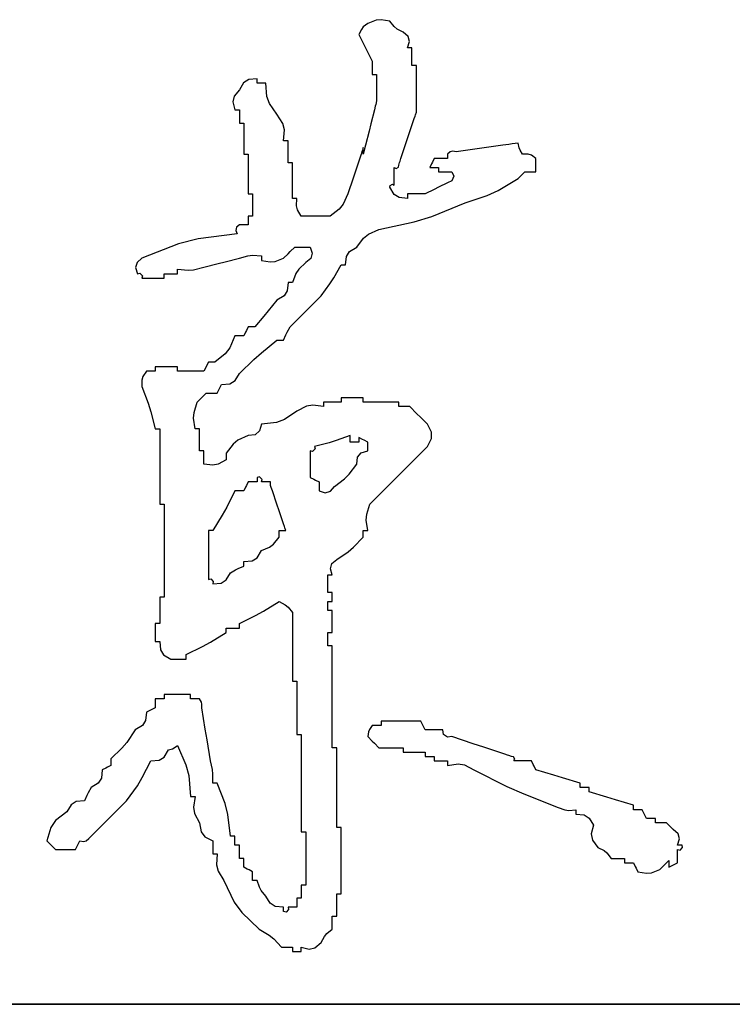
# Model space of a CAD drawing. Extents: x 1109697 to 1467097, y -139975 to 53891.
# Tile 234 of 256: x 1359516 to 1359925, y -128273 to -127709. Entities that reach past the tile are written whole.
import ezdxf

# ---------------------------------------------------------------- set-up
doc = ezdxf.new("R2010")
doc.units = 0
doc.header["$LTSCALE"] = 1000
doc.header["$MEASUREMENT"] = 0
doc.layers.add('PUB_TEXT', color=7, linetype='Continuous')
doc.layers.add('图框', color=4, linetype='Continuous', lineweight=35)

# ---------------------------------------------------------------- blocks, each defined once
blk = doc.blocks.new('dianziqianminggry')
for p, q in [((0.106262, 0.08241), (0.105865, 0.082257)), ((0.106504, 0.082435), (0.106262, 0.08241)), ((0.106924, 0.082363), (0.106504, 0.082435)), ((0.107128, 0.082103), (0.106924, 0.082363)), ((0.10556, 0.081972), (0.105441, 0.081728)), ((0.105653, 0.082088), (0.10556, 0.081972)), ((0.105865, 0.082257), (0.105653, 0.082088)), ((0.107266, 0.081988), (0.107128, 0.082103)), ((0.107559, 0.081834), (0.107266, 0.081988)), ((0.105441, 0.081728), (0.105696, 0.08122)), ((0.107794, 0.081634), (0.107559, 0.081834)), ((0.107865, 0.081386), (0.107794, 0.081634)), ((0.105696, 0.08122), (0.105823, 0.080965)), ((0.105823, 0.080965), (0.106077, 0.080457)), ((0.10777, 0.081093), (0.107865, 0.081386)), ((0.107855, 0.081093), (0.10777, 0.081093)), ((0.107898, 0.081093), (0.107855, 0.081093)), ((0.107982, 0.081093), (0.107898, 0.081093)), ((0.107982, 0.080754), (0.107982, 0.081093)), ((0.107982, 0.080584), (0.107982, 0.080754)), ((0.107982, 0.080246), (0.107982, 0.080584)), ((0.106077, 0.080457), (0.106077, 0.080203)), ((0.106077, 0.080203), (0.106077, 0.080076)), ((0.106077, 0.080076), (0.106077, 0.079822)), ((0.108067, 0.080246), (0.107982, 0.080246)), ((0.108109, 0.080246), (0.108067, 0.080246)), ((0.108194, 0.080246), (0.108109, 0.080246)), ((0.108194, 0.079356), (0.108194, 0.080246)), ((0.100174, 0.079574), (0.099931, 0.079423)), ((0.100572, 0.07961), (0.100174, 0.079574)), ((0.100572, 0.079526), (0.100572, 0.07961)), ((0.106077, 0.079822), (0.106161, 0.079822)), ((0.106161, 0.079822), (0.106204, 0.079822)), ((0.106204, 0.079822), (0.106288, 0.079822)), ((0.106288, 0.079822), (0.106288, 0.079314)), ((0.099725, 0.079081), (0.099478, 0.078778)), ((0.099931, 0.079423), (0.099725, 0.079081)), ((0.100572, 0.079483), (0.100572, 0.079526)), ((0.100572, 0.079399), (0.100572, 0.079483)), ((0.100741, 0.079399), (0.100572, 0.079399)), ((0.100826, 0.079399), (0.100741, 0.079399)), ((0.100995, 0.079399), (0.100826, 0.079399)), ((0.101041, 0.078771), (0.100995, 0.079399)), ((0.106288, 0.079314), (0.106288, 0.07906)), ((0.108194, 0.078912), (0.108194, 0.079356)), ((0.099478, 0.078778), (0.099418, 0.078507)), ((0.101162, 0.078431), (0.101041, 0.078771)), ((0.106288, 0.07906), (0.106288, 0.078552)), ((0.108194, 0.078022), (0.108194, 0.078912)), ((0.099418, 0.078507), (0.099513, 0.078128)), ((0.099513, 0.078128), (0.099598, 0.078128)), ((0.099598, 0.078128), (0.09964, 0.078128)), ((0.09964, 0.078128), (0.099725, 0.078128)), ((0.099725, 0.078128), (0.099725, 0.077874)), ((0.101524, 0.077917), (0.101162, 0.078431)), ((0.106183, 0.078128), (0.106013, 0.077451)), ((0.106225, 0.078298), (0.106183, 0.078128)), ((0.106246, 0.078382), (0.106225, 0.078298)), ((0.106288, 0.078552), (0.106246, 0.078382)), ((0.099725, 0.077874), (0.099725, 0.077747)), ((0.099725, 0.077747), (0.099725, 0.077493)), ((0.101804, 0.077474), (0.101524, 0.077917)), ((0.107834, 0.076943), (0.108088, 0.077705)), ((0.108088, 0.077705), (0.10813, 0.077832)), ((0.10813, 0.077832), (0.108152, 0.077895)), ((0.108152, 0.077895), (0.108194, 0.078022)), ((0.099725, 0.077493), (0.099809, 0.077493)), ((0.099809, 0.077493), (0.099852, 0.077493)), ((0.099852, 0.077493), (0.099936, 0.077493)), ((0.099936, 0.077493), (0.099936, 0.0769)), ((0.10188, 0.077169), (0.101804, 0.077474)), ((0.106013, 0.077451), (0.105928, 0.077112)), ((0.099936, 0.0769), (0.099936, 0.076604)), ((0.101842, 0.076646), (0.10188, 0.077169)), ((0.105928, 0.077112), (0.105759, 0.076434)), ((0.107707, 0.076562), (0.107834, 0.076943)), ((0.099936, 0.076604), (0.099936, 0.076011)), ((0.101927, 0.076646), (0.101842, 0.076646)), ((0.101969, 0.076646), (0.101927, 0.076646)), ((0.102054, 0.076646), (0.101969, 0.076646)), ((0.102054, 0.076223), (0.102054, 0.076646)), ((0.105653, 0.076329), (0.105611, 0.076202)), ((0.105653, 0.076202), (0.105653, 0.076329)), ((0.105717, 0.076265), (0.105696, 0.07618)), ((0.105759, 0.076434), (0.105717, 0.076265)), ((0.107453, 0.075799), (0.107707, 0.076562)), ((0.110989, 0.076244), (0.1101, 0.076117)), ((0.111433, 0.076307), (0.110989, 0.076244)), ((0.112323, 0.076434), (0.111433, 0.076307)), ((0.112619, 0.076477), (0.112323, 0.076434)), ((0.112767, 0.076498), (0.112619, 0.076477)), ((0.113064, 0.07654), (0.112767, 0.076498)), ((0.113103, 0.076316), (0.113064, 0.07654)), ((0.113149, 0.076201), (0.113103, 0.076316)), ((0.099936, 0.076011), (0.100021, 0.076011)), ((0.100021, 0.076011), (0.100064, 0.076011)), ((0.100064, 0.076011), (0.100148, 0.076011)), ((0.100148, 0.076011), (0.100148, 0.075249)), ((0.102054, 0.076011), (0.102054, 0.076223)), ((0.102054, 0.075588), (0.102054, 0.076011)), ((0.105547, 0.076011), (0.105293, 0.075249)), ((0.10559, 0.076138), (0.105547, 0.076011)), ((0.105611, 0.076202), (0.10559, 0.076138)), ((0.105653, 0.076138), (0.105653, 0.076202)), ((0.105696, 0.07618), (0.105653, 0.076011)), ((0.105653, 0.076011), (0.105653, 0.076138)), ((0.107411, 0.075672), (0.107453, 0.075799)), ((0.109041, 0.075799), (0.108956, 0.07563)), ((0.109295, 0.075799), (0.109041, 0.075799)), ((0.109422, 0.075799), (0.109295, 0.075799)), ((0.109676, 0.075799), (0.109422, 0.075799)), ((0.109807, 0.076126), (0.109676, 0.076011)), ((0.109676, 0.076011), (0.109676, 0.075926)), ((0.109676, 0.075926), (0.109676, 0.075884)), ((0.109676, 0.075884), (0.109676, 0.075799)), ((0.10993, 0.076157), (0.109807, 0.076126)), ((0.1101, 0.076117), (0.10993, 0.076157)), ((0.113275, 0.076011), (0.113149, 0.076201)), ((0.113543, 0.076003), (0.113275, 0.076011)), ((0.113691, 0.075953), (0.113543, 0.076003)), ((0.113911, 0.075799), (0.113691, 0.075953)), ((0.113911, 0.075545), (0.113911, 0.075799)), ((0.102138, 0.075588), (0.102054, 0.075588)), ((0.102181, 0.075588), (0.102138, 0.075588)), ((0.102266, 0.075588), (0.102181, 0.075588)), ((0.102266, 0.07491), (0.102266, 0.075588)), ((0.107135, 0.075037), (0.107135, 0.075376)), ((0.107135, 0.075376), (0.107217, 0.075327)), ((0.107217, 0.075327), (0.107337, 0.075388)), ((0.107337, 0.075388), (0.107347, 0.075482)), ((0.107347, 0.075482), (0.107389, 0.075609)), ((0.107389, 0.075609), (0.107411, 0.075672)), ((0.108914, 0.075545), (0.108829, 0.075376)), ((0.108829, 0.075376), (0.108999, 0.075376)), ((0.108956, 0.07563), (0.108914, 0.075545)), ((0.108999, 0.075376), (0.109083, 0.075376)), ((0.109083, 0.075376), (0.109253, 0.075376)), ((0.109253, 0.075376), (0.109253, 0.075291)), ((0.113911, 0.075418), (0.113911, 0.075545)), ((0.113911, 0.075164), (0.113911, 0.075418)), ((0.100148, 0.075249), (0.100148, 0.074868)), ((0.100148, 0.074868), (0.100148, 0.074105)), ((0.102266, 0.074571), (0.102266, 0.07491)), ((0.105166, 0.074868), (0.104912, 0.074105)), ((0.105293, 0.075249), (0.105166, 0.074868)), ((0.107135, 0.074868), (0.107135, 0.075037)), ((0.107135, 0.074529), (0.107135, 0.074868)), ((0.109253, 0.075291), (0.109253, 0.075249)), ((0.109253, 0.075249), (0.109253, 0.075164)), ((0.109253, 0.075164), (0.109507, 0.075164)), ((0.109507, 0.075164), (0.109634, 0.075164)), ((0.109634, 0.075164), (0.109888, 0.075164)), ((0.109976, 0.074954), (0.109885, 0.074727)), ((0.109888, 0.075164), (0.109976, 0.074954)), ((0.112102, 0.074277), (0.113064, 0.074846)), ((0.113064, 0.074846), (0.113191, 0.074974)), ((0.113191, 0.074974), (0.113254, 0.075037)), ((0.113254, 0.075037), (0.113381, 0.075164)), ((0.113381, 0.075164), (0.113593, 0.075164)), ((0.113593, 0.075164), (0.113699, 0.075164)), ((0.113699, 0.075164), (0.113911, 0.075164)), ((0.102266, 0.073894), (0.102266, 0.074571)), ((0.106924, 0.074423), (0.106934, 0.074517)), ((0.10713, 0.074081), (0.106924, 0.074423)), ((0.106934, 0.074517), (0.107054, 0.074577)), ((0.107054, 0.074577), (0.107135, 0.074529)), ((0.109253, 0.074423), (0.109041, 0.074317)), ((0.109676, 0.074635), (0.109253, 0.074423)), ((0.109885, 0.074727), (0.109676, 0.074635)), ((0.100148, 0.074105), (0.100233, 0.074105)), ((0.100233, 0.074105), (0.100275, 0.074105)), ((0.100275, 0.074105), (0.10036, 0.074105)), ((0.10036, 0.074105), (0.10036, 0.073682)), ((0.10235, 0.073894), (0.102266, 0.073894)), ((0.102393, 0.073894), (0.10235, 0.073894)), ((0.102477, 0.073894), (0.102393, 0.073894)), ((0.102452, 0.073545), (0.102477, 0.073894)), ((0.104912, 0.074105), (0.104691, 0.07361)), ((0.107373, 0.07393), (0.10713, 0.074081)), ((0.10777, 0.073894), (0.107373, 0.07393)), ((0.108109, 0.074105), (0.10777, 0.074105)), ((0.10777, 0.074105), (0.10777, 0.074021)), ((0.10777, 0.074021), (0.10777, 0.073978)), ((0.10777, 0.073978), (0.10777, 0.073894)), ((0.108279, 0.074105), (0.108109, 0.074105)), ((0.108617, 0.074105), (0.108279, 0.074105)), ((0.109041, 0.074317), (0.108617, 0.074105)), ((0.110523, 0.073682), (0.111582, 0.074039)), ((0.111582, 0.074039), (0.112102, 0.074277)), ((0.10036, 0.073682), (0.10036, 0.07347)), ((0.10036, 0.07347), (0.10036, 0.073047)), ((0.102503, 0.073342), (0.102452, 0.073545)), ((0.104691, 0.07361), (0.1045, 0.073371)), ((0.108924, 0.073026), (0.110523, 0.073682)), ((0.100233, 0.073047), (0.100148, 0.073047)), ((0.100148, 0.073047), (0.100148, 0.072877)), ((0.100275, 0.073047), (0.100233, 0.073047)), ((0.10036, 0.073047), (0.100275, 0.073047)), ((0.102689, 0.073047), (0.102503, 0.073342)), ((0.103239, 0.073047), (0.102689, 0.073047)), ((0.103515, 0.073047), (0.103239, 0.073047)), ((0.104065, 0.073047), (0.103515, 0.073047)), ((0.1045, 0.073371), (0.104065, 0.073047)), ((0.108085, 0.072768), (0.108924, 0.073026)), ((0.09959, 0.072512), (0.099552, 0.072361)), ((0.099725, 0.072623), (0.09959, 0.072512)), ((0.099894, 0.072623), (0.099725, 0.072623)), ((0.099979, 0.072623), (0.099894, 0.072623)), ((0.100148, 0.072623), (0.099979, 0.072623)), ((0.100148, 0.072877), (0.100148, 0.072793)), ((0.100148, 0.072793), (0.100148, 0.072623)), ((0.106394, 0.072412), (0.108085, 0.072768)), ((0.099619, 0.0722), (0.097755, 0.07196)), ((0.099552, 0.072361), (0.099619, 0.0722)), ((0.10566, 0.071999), (0.105899, 0.072191)), ((0.105899, 0.072191), (0.106394, 0.072412)), ((0.096817, 0.07172), (0.095067, 0.071035)), ((0.097755, 0.07196), (0.096817, 0.07172)), ((0.10216, 0.071353), (0.102371, 0.071565)), ((0.102371, 0.071565), (0.102668, 0.071565)), ((0.102668, 0.071565), (0.102816, 0.071565)), ((0.102816, 0.071565), (0.103112, 0.071565)), ((0.103112, 0.071565), (0.103207, 0.071271)), ((0.104994, 0.071358), (0.105336, 0.071565)), ((0.105336, 0.071565), (0.10566, 0.071999)), ((0.099725, 0.071035), (0.100134, 0.071153)), ((0.100134, 0.071153), (0.100359, 0.071175)), ((0.100359, 0.071175), (0.100783, 0.071141)), ((0.100783, 0.071141), (0.100783, 0.071057)), ((0.101842, 0.071035), (0.102054, 0.071247)), ((0.102054, 0.071247), (0.10216, 0.071353)), ((0.103207, 0.071271), (0.103136, 0.071023)), ((0.104806, 0.070718), (0.104842, 0.071116)), ((0.104842, 0.071116), (0.104994, 0.071358)), ((0.094832, 0.070836), (0.094761, 0.070588)), ((0.095067, 0.071035), (0.094832, 0.070836)), ((0.097537, 0.070487), (0.098031, 0.070612)), ((0.098031, 0.070612), (0.098708, 0.070781)), ((0.098708, 0.070781), (0.099047, 0.070866)), ((0.099047, 0.070866), (0.099725, 0.071035)), ((0.100783, 0.071057), (0.100783, 0.071014)), ((0.100783, 0.071014), (0.100783, 0.070929)), ((0.100783, 0.070929), (0.101203, 0.070858)), ((0.101203, 0.070858), (0.101445, 0.070882)), ((0.101445, 0.070882), (0.101842, 0.071035)), ((0.102901, 0.070824), (0.102563, 0.070515)), ((0.103136, 0.071023), (0.102901, 0.070824)), ((0.104249, 0.070104), (0.104595, 0.070718)), ((0.104595, 0.070718), (0.104679, 0.070718)), ((0.104679, 0.070718), (0.104722, 0.070718)), ((0.104722, 0.070718), (0.104806, 0.070718)), ((0.094761, 0.070588), (0.094855, 0.070294)), ((0.094855, 0.070294), (0.094972, 0.07032)), ((0.094972, 0.07032), (0.095092, 0.0702)), ((0.095092, 0.0702), (0.095067, 0.070083)), ((0.096125, 0.07021), (0.096125, 0.070294)), ((0.096125, 0.070294), (0.096379, 0.070294)), ((0.096125, 0.070167), (0.096125, 0.07021)), ((0.096125, 0.070083), (0.096125, 0.070167)), ((0.096379, 0.070294), (0.096506, 0.070294)), ((0.096506, 0.070294), (0.096761, 0.070294)), ((0.096761, 0.070421), (0.096761, 0.070506)), ((0.096761, 0.070506), (0.097269, 0.070464)), ((0.096761, 0.070379), (0.096761, 0.070421)), ((0.096761, 0.070294), (0.096761, 0.070379)), ((0.097269, 0.070464), (0.097537, 0.070487)), ((0.102421, 0.070302), (0.102266, 0.069871)), ((0.102563, 0.070515), (0.102421, 0.070302)), ((0.095067, 0.070083), (0.09549, 0.070083)), ((0.09549, 0.070083), (0.095702, 0.070083)), ((0.095702, 0.070083), (0.096125, 0.070083)), ((0.102054, 0.069871), (0.102018, 0.069473)), ((0.102138, 0.069871), (0.102054, 0.069871)), ((0.102181, 0.069871), (0.102138, 0.069871)), ((0.102266, 0.069871), (0.102181, 0.069871)), ((0.103642, 0.069236), (0.104057, 0.069805)), ((0.104057, 0.069805), (0.104249, 0.070104)), ((0.101866, 0.069231), (0.101524, 0.069024)), ((0.102018, 0.069473), (0.101866, 0.069231)), ((0.103049, 0.068643), (0.103642, 0.069236)), ((0.101524, 0.069024), (0.101101, 0.068516)), ((0.100889, 0.068262), (0.100466, 0.067754)), ((0.101101, 0.068516), (0.100889, 0.068262)), ((0.10216, 0.067754), (0.102752, 0.068346)), ((0.102752, 0.068346), (0.103049, 0.068643)), ((0.099513, 0.06733), (0.099265, 0.066745)), ((0.099682, 0.06733), (0.099513, 0.06733)), ((0.099767, 0.06733), (0.099682, 0.06733)), ((0.099936, 0.06733), (0.099767, 0.06733)), ((0.100021, 0.067499), (0.099936, 0.06733)), ((0.100064, 0.067584), (0.100021, 0.067499)), ((0.100148, 0.067754), (0.100064, 0.067584)), ((0.100275, 0.067754), (0.100148, 0.067754)), ((0.100339, 0.067754), (0.100275, 0.067754)), ((0.100466, 0.067754), (0.100339, 0.067754)), ((0.101842, 0.067118), (0.101954, 0.067379)), ((0.101954, 0.067379), (0.102018, 0.067507)), ((0.102018, 0.067507), (0.10216, 0.067754)), ((0.100785, 0.066506), (0.101524, 0.067118)), ((0.101524, 0.067118), (0.101651, 0.067118)), ((0.101651, 0.067118), (0.101715, 0.067118)), ((0.101715, 0.067118), (0.101842, 0.067118)), ((0.099052, 0.066462), (0.09856, 0.06606)), ((0.099265, 0.066745), (0.099052, 0.066462)), ((0.100424, 0.066188), (0.100785, 0.066506)), ((0.098158, 0.06589), (0.098116, 0.065806)), ((0.098243, 0.06606), (0.098158, 0.06589)), ((0.09837, 0.06606), (0.098243, 0.06606)), ((0.098433, 0.06606), (0.09837, 0.06606)), ((0.09856, 0.06606), (0.098433, 0.06606)), ((0.099725, 0.06553), (0.100424, 0.066188)), ((0.095278, 0.065636), (0.095107, 0.06538)), ((0.095448, 0.065636), (0.095278, 0.065636)), ((0.095533, 0.065636), (0.095448, 0.065636)), ((0.095702, 0.065636), (0.095533, 0.065636)), ((0.096125, 0.065848), (0.095702, 0.065848)), ((0.095702, 0.065848), (0.095702, 0.065763)), ((0.095702, 0.065763), (0.095702, 0.065721)), ((0.095702, 0.065721), (0.095702, 0.065636)), ((0.096337, 0.065848), (0.096125, 0.065848)), ((0.096761, 0.065848), (0.096337, 0.065848)), ((0.096761, 0.065763), (0.096761, 0.065848)), ((0.096761, 0.065721), (0.096761, 0.065763)), ((0.096761, 0.065636), (0.096761, 0.065721)), ((0.097269, 0.065636), (0.096761, 0.065636)), ((0.097523, 0.065636), (0.097269, 0.065636)), ((0.098031, 0.065636), (0.097523, 0.065636)), ((0.098116, 0.065806), (0.098031, 0.065636)), ((0.099518, 0.065188), (0.099725, 0.06553)), ((0.095107, 0.06538), (0.095056, 0.065203)), ((0.095056, 0.065203), (0.095067, 0.064895)), ((0.098793, 0.064832), (0.098878, 0.065001)), ((0.098878, 0.065001), (0.099276, 0.065037)), ((0.099276, 0.065037), (0.099518, 0.065188)), ((0.095067, 0.064895), (0.095357, 0.064103)), ((0.097967, 0.064408), (0.098137, 0.064578)), ((0.098137, 0.064578), (0.098349, 0.064578)), ((0.098349, 0.064578), (0.098454, 0.064578)), ((0.098454, 0.064578), (0.098666, 0.064578)), ((0.098666, 0.064578), (0.098751, 0.064747)), ((0.098751, 0.064747), (0.098793, 0.064832)), ((0.095357, 0.064103), (0.095484, 0.063699)), ((0.097558, 0.063668), (0.097713, 0.064154)), ((0.097713, 0.064154), (0.097883, 0.064324)), ((0.097883, 0.064324), (0.097967, 0.064408)), ((0.103238, 0.064016), (0.102936, 0.063965)), ((0.103748, 0.063942), (0.103238, 0.064016)), ((0.104086, 0.064154), (0.103748, 0.064154)), ((0.103748, 0.064154), (0.103748, 0.064069)), ((0.103748, 0.064069), (0.103748, 0.064027)), ((0.103748, 0.064027), (0.103748, 0.063942)), ((0.104256, 0.064154), (0.104086, 0.064154)), ((0.104595, 0.064154), (0.104256, 0.064154)), ((0.105018, 0.064366), (0.104595, 0.064366)), ((0.104595, 0.064366), (0.104595, 0.064281)), ((0.104595, 0.064281), (0.104595, 0.064239)), ((0.104595, 0.064239), (0.104595, 0.064154)), ((0.10523, 0.064366), (0.105018, 0.064366)), ((0.105653, 0.064366), (0.10523, 0.064366)), ((0.105653, 0.064281), (0.105653, 0.064366)), ((0.105653, 0.064239), (0.105653, 0.064281)), ((0.105653, 0.064154), (0.105653, 0.064239)), ((0.106331, 0.064154), (0.105653, 0.064154)), ((0.106669, 0.064154), (0.106331, 0.064154)), ((0.107347, 0.064154), (0.106669, 0.064154)), ((0.107347, 0.064069), (0.107347, 0.064154)), ((0.107347, 0.064027), (0.107347, 0.064069)), ((0.107347, 0.063942), (0.107347, 0.064027)), ((0.095484, 0.063699), (0.095702, 0.062884)), ((0.097535, 0.063388), (0.097558, 0.063668)), ((0.102477, 0.063731), (0.10188, 0.063322)), ((0.102936, 0.063965), (0.102477, 0.063731)), ((0.107559, 0.063942), (0.107347, 0.063942)), ((0.107665, 0.063942), (0.107559, 0.063942)), ((0.107876, 0.063942), (0.107665, 0.063942)), ((0.108215, 0.063604), (0.107876, 0.063942)), ((0.108385, 0.063434), (0.108215, 0.063604)), ((0.097607, 0.062884), (0.097535, 0.063388)), ((0.100783, 0.063095), (0.100692, 0.062778)), ((0.101502, 0.06318), (0.100783, 0.063095)), ((0.10188, 0.063322), (0.101502, 0.06318)), ((0.108723, 0.063095), (0.108385, 0.063434)), ((0.108917, 0.062719), (0.108723, 0.063095)), ((0.095702, 0.062884), (0.095787, 0.062884)), ((0.095787, 0.062884), (0.095829, 0.062884)), ((0.095829, 0.062884), (0.095914, 0.062884)), ((0.095914, 0.062884), (0.095914, 0.061444)), ((0.097692, 0.062884), (0.097607, 0.062884)), ((0.097734, 0.062884), (0.097692, 0.062884)), ((0.097819, 0.062884), (0.097734, 0.062884)), ((0.097819, 0.06246), (0.097819, 0.062884)), ((0.100477, 0.062599), (0.100148, 0.062566)), ((0.100692, 0.062778), (0.100477, 0.062599)), ((0.108917, 0.062414), (0.108917, 0.062719)), ((0.097819, 0.062249), (0.097819, 0.06246)), ((0.097819, 0.061825), (0.097819, 0.062249)), ((0.099428, 0.062143), (0.09909, 0.061719)), ((0.09966, 0.06233), (0.099428, 0.062143)), ((0.100148, 0.062566), (0.09966, 0.06233)), ((0.104013, 0.062209), (0.103324, 0.062037)), ((0.104354, 0.062316), (0.104013, 0.062209)), ((0.105018, 0.062566), (0.104354, 0.062316)), ((0.105018, 0.062439), (0.105018, 0.062566)), ((0.105018, 0.062376), (0.105018, 0.062439)), ((0.105018, 0.062249), (0.105018, 0.062376)), ((0.105187, 0.062249), (0.105018, 0.062249)), ((0.105272, 0.062249), (0.105187, 0.062249)), ((0.105441, 0.062249), (0.105272, 0.062249)), ((0.105611, 0.062376), (0.105441, 0.06246)), ((0.105441, 0.06246), (0.105441, 0.062376)), ((0.105441, 0.062376), (0.105441, 0.062333)), ((0.105441, 0.062333), (0.105441, 0.062249)), ((0.105696, 0.062333), (0.105611, 0.062376)), ((0.105865, 0.062249), (0.105696, 0.062333)), ((0.105865, 0.062079), (0.105865, 0.062249)), ((0.108723, 0.062037), (0.108917, 0.062414)), ((0.097904, 0.061825), (0.097819, 0.061825)), ((0.097946, 0.061825), (0.097904, 0.061825)), ((0.098031, 0.061825), (0.097946, 0.061825)), ((0.098031, 0.061571), (0.098031, 0.061825)), ((0.09909, 0.061719), (0.09909, 0.061592)), ((0.103229, 0.0618), (0.103112, 0.061825)), ((0.103112, 0.061825), (0.103112, 0.061317)), ((0.10335, 0.06192), (0.103229, 0.0618)), ((0.103324, 0.062037), (0.10335, 0.06192)), ((0.105368, 0.061519), (0.105547, 0.061734)), ((0.105547, 0.061734), (0.105865, 0.061825)), ((0.105865, 0.061994), (0.105865, 0.062079)), ((0.105865, 0.061825), (0.105865, 0.061994)), ((0.107622, 0.060936), (0.108723, 0.062037)), ((0.095914, 0.061444), (0.095914, 0.060724)), ((0.098031, 0.061444), (0.098031, 0.061571)), ((0.098031, 0.06119), (0.098031, 0.061444)), ((0.09846, 0.061139), (0.098031, 0.06119)), ((0.098713, 0.06119), (0.09846, 0.061139)), ((0.09909, 0.061402), (0.098713, 0.06119)), ((0.09909, 0.061592), (0.09909, 0.061529)), ((0.09909, 0.061529), (0.09909, 0.061402)), ((0.103112, 0.061317), (0.103112, 0.061063)), ((0.104972, 0.060714), (0.105336, 0.06119)), ((0.105336, 0.06119), (0.105368, 0.061519)), ((0.095914, 0.060724), (0.095914, 0.059284)), ((0.103112, 0.061063), (0.103112, 0.060555)), ((0.104753, 0.060495), (0.104972, 0.060714)), ((0.107072, 0.060385), (0.107622, 0.060936)), ((0.100148, 0.060343), (0.100064, 0.060174)), ((0.100318, 0.060343), (0.100148, 0.060343)), ((0.100402, 0.060343), (0.100318, 0.060343)), ((0.100572, 0.060343), (0.100402, 0.060343)), ((0.100689, 0.06058), (0.100572, 0.060555)), ((0.100572, 0.060555), (0.100572, 0.06047)), ((0.100572, 0.06047), (0.100572, 0.060428)), ((0.100572, 0.060428), (0.100572, 0.060343)), ((0.100809, 0.06046), (0.100689, 0.06058)), ((0.100783, 0.060343), (0.100809, 0.06046)), ((0.100953, 0.060343), (0.100783, 0.060343)), ((0.101037, 0.060343), (0.100953, 0.060343)), ((0.101207, 0.060343), (0.101037, 0.060343)), ((0.101218, 0.060169), (0.101207, 0.060343)), ((0.103112, 0.060555), (0.103282, 0.06047)), ((0.103282, 0.06047), (0.103367, 0.060428)), ((0.103367, 0.060428), (0.103536, 0.060343)), ((0.103536, 0.060343), (0.103536, 0.060174)), ((0.104277, 0.060131), (0.104753, 0.060495)), ((0.105971, 0.059284), (0.107072, 0.060385)), ((0.099513, 0.05992), (0.099123, 0.05914)), ((0.099682, 0.05992), (0.099513, 0.05992)), ((0.099767, 0.05992), (0.099682, 0.05992)), ((0.099936, 0.05992), (0.099767, 0.05992)), ((0.100021, 0.060089), (0.099936, 0.05992)), ((0.100064, 0.060174), (0.100021, 0.060089)), ((0.101241, 0.060079), (0.101218, 0.060169)), ((0.101313, 0.05992), (0.101241, 0.060079)), ((0.101524, 0.059284), (0.101313, 0.05992)), ((0.103536, 0.060174), (0.103536, 0.060089)), ((0.103536, 0.060089), (0.103536, 0.05992)), ((0.103536, 0.05992), (0.103829, 0.059825)), ((0.103829, 0.059825), (0.104077, 0.059896)), ((0.104077, 0.059896), (0.104277, 0.060131)), ((0.095914, 0.059284), (0.095998, 0.059284)), ((0.095998, 0.059284), (0.096041, 0.059284)), ((0.096041, 0.059284), (0.096125, 0.059284)), ((0.096125, 0.059284), (0.096125, 0.057506)), ((0.099123, 0.05914), (0.09891, 0.058757)), ((0.10163, 0.058967), (0.101524, 0.059284)), ((0.101842, 0.058332), (0.10163, 0.058967)), ((0.105816, 0.058799), (0.105971, 0.059284)), ((0.09891, 0.058757), (0.098454, 0.058014)), ((0.105792, 0.058519), (0.105816, 0.058799)), ((0.105865, 0.058014), (0.105792, 0.058519)), ((0.098327, 0.058014), (0.098243, 0.058014)), ((0.098243, 0.058014), (0.098243, 0.057082)), ((0.09837, 0.058014), (0.098327, 0.058014)), ((0.098454, 0.058014), (0.09837, 0.058014)), ((0.10163, 0.057887), (0.10163, 0.058014)), ((0.10163, 0.058014), (0.101757, 0.058014)), ((0.10163, 0.057823), (0.10163, 0.057887)), ((0.101757, 0.058014), (0.101821, 0.058014)), ((0.101821, 0.058014), (0.101948, 0.058014)), ((0.101884, 0.058205), (0.101842, 0.058332)), ((0.101906, 0.058141), (0.101884, 0.058205)), ((0.101948, 0.058014), (0.101906, 0.058141)), ((0.105653, 0.057887), (0.105653, 0.058014)), ((0.105653, 0.058014), (0.105738, 0.058014)), ((0.105653, 0.057823), (0.105653, 0.057887)), ((0.105738, 0.058014), (0.10578, 0.058014)), ((0.10578, 0.058014), (0.105865, 0.058014)), ((0.096125, 0.057506), (0.096125, 0.056617)), ((0.101362, 0.057369), (0.10163, 0.057696)), ((0.10163, 0.057696), (0.10163, 0.057823)), ((0.105191, 0.057223), (0.105653, 0.057696)), ((0.105653, 0.057696), (0.105653, 0.057823)), ((0.098243, 0.057082), (0.098243, 0.056617)), ((0.100577, 0.056719), (0.100783, 0.057061)), ((0.100783, 0.057061), (0.101173, 0.057227)), ((0.101173, 0.057227), (0.101362, 0.057369)), ((0.104383, 0.056638), (0.104932, 0.057007)), ((0.104932, 0.057007), (0.105191, 0.057223)), ((0.096125, 0.056617), (0.096125, 0.054838)), ((0.098243, 0.056617), (0.098243, 0.055685)), ((0.099936, 0.056532), (0.100334, 0.056568)), ((0.099936, 0.056447), (0.099936, 0.056532)), ((0.100334, 0.056568), (0.100577, 0.056719)), ((0.104148, 0.056438), (0.104383, 0.056638)), ((0.099301, 0.056003), (0.099547, 0.056144)), ((0.099547, 0.056144), (0.099675, 0.056208)), ((0.099675, 0.056208), (0.099936, 0.05632)), ((0.099936, 0.056405), (0.099936, 0.056447)), ((0.099936, 0.05632), (0.099936, 0.056405)), ((0.104077, 0.05619), (0.104148, 0.056438)), ((0.104171, 0.055897), (0.104077, 0.05619)), ((0.098243, 0.055685), (0.09836, 0.05571)), ((0.09836, 0.05571), (0.09848, 0.05559)), ((0.09848, 0.05559), (0.098454, 0.055473)), ((0.098852, 0.055509), (0.099095, 0.055661)), ((0.099095, 0.055661), (0.099301, 0.056003)), ((0.103959, 0.055558), (0.103959, 0.055897)), ((0.103959, 0.055897), (0.104044, 0.055897)), ((0.103959, 0.055389), (0.103959, 0.055558)), ((0.104044, 0.055897), (0.104086, 0.055897)), ((0.104086, 0.055897), (0.104171, 0.055897)), ((0.098454, 0.055473), (0.098852, 0.055509)), ((0.103959, 0.05505), (0.103959, 0.055389)), ((0.095998, 0.054838), (0.095914, 0.054838)), ((0.095914, 0.054838), (0.095914, 0.05433)), ((0.096041, 0.054838), (0.095998, 0.054838)), ((0.096125, 0.054838), (0.096041, 0.054838)), ((0.100887, 0.05417), (0.10163, 0.054626)), ((0.10163, 0.054626), (0.101921, 0.054468)), ((0.104044, 0.05505), (0.103959, 0.05505)), ((0.103959, 0.054457), (0.103959, 0.054626)), ((0.103959, 0.054626), (0.104044, 0.054626)), ((0.104086, 0.05505), (0.104044, 0.05505)), ((0.104044, 0.054626), (0.104086, 0.054626)), ((0.104171, 0.05505), (0.104086, 0.05505)), ((0.104086, 0.054626), (0.104171, 0.054626)), ((0.104171, 0.05488), (0.104171, 0.05505)), ((0.104171, 0.054796), (0.104171, 0.05488)), ((0.104171, 0.054626), (0.104171, 0.054796)), ((0.095914, 0.05433), (0.095914, 0.054076)), ((0.100505, 0.053958), (0.100887, 0.05417)), ((0.101921, 0.054468), (0.102057, 0.054354)), ((0.102057, 0.054354), (0.102266, 0.054097)), ((0.103959, 0.054372), (0.103959, 0.054457)), ((0.103959, 0.054203), (0.103959, 0.054372)), ((0.104044, 0.054203), (0.103959, 0.054203)), ((0.104086, 0.054203), (0.104044, 0.054203)), ((0.104171, 0.054203), (0.104086, 0.054203)), ((0.104171, 0.053779), (0.104171, 0.054203)), ((0.095914, 0.054076), (0.095914, 0.053568)), ((0.099725, 0.053568), (0.100505, 0.053958)), ((0.102266, 0.054097), (0.102266, 0.052784)), ((0.104171, 0.053568), (0.104171, 0.053779)), ((0.095787, 0.053568), (0.095702, 0.053568)), ((0.095702, 0.053568), (0.095702, 0.053229)), ((0.095702, 0.053229), (0.095702, 0.053059)), ((0.095829, 0.053568), (0.095787, 0.053568)), ((0.095914, 0.053568), (0.095829, 0.053568)), ((0.09909, 0.053271), (0.09909, 0.053356)), ((0.09909, 0.053356), (0.099344, 0.053356)), ((0.09909, 0.053229), (0.09909, 0.053271)), ((0.09909, 0.053144), (0.09909, 0.053229)), ((0.099344, 0.053356), (0.099471, 0.053356)), ((0.099471, 0.053356), (0.099725, 0.053356)), ((0.099725, 0.053483), (0.099725, 0.053568)), ((0.099725, 0.053441), (0.099725, 0.053483)), ((0.099725, 0.053356), (0.099725, 0.053441)), ((0.104171, 0.053144), (0.104171, 0.053568)), ((0.095702, 0.053059), (0.095702, 0.052721)), ((0.095702, 0.052721), (0.095787, 0.052721)), ((0.095787, 0.052721), (0.095829, 0.052721)), ((0.095829, 0.052721), (0.095914, 0.052721)), ((0.095914, 0.052721), (0.09595, 0.052323)), ((0.098346, 0.052688), (0.09909, 0.053144)), ((0.102266, 0.052784), (0.102266, 0.052128)), ((0.103959, 0.05289), (0.103959, 0.053144)), ((0.103959, 0.053144), (0.104044, 0.053144)), ((0.103959, 0.052763), (0.103959, 0.05289)), ((0.103959, 0.052509), (0.103959, 0.052763)), ((0.104044, 0.053144), (0.104086, 0.053144)), ((0.104086, 0.053144), (0.104171, 0.053144)), ((0.09595, 0.052323), (0.096101, 0.05208)), ((0.097184, 0.052086), (0.097964, 0.052476)), ((0.097964, 0.052476), (0.098346, 0.052688)), ((0.104044, 0.052509), (0.103959, 0.052509)), ((0.104086, 0.052509), (0.104044, 0.052509)), ((0.104171, 0.052509), (0.104086, 0.052509)), ((0.104171, 0.050561), (0.104171, 0.052509)), ((0.096101, 0.05208), (0.096443, 0.051874)), ((0.096443, 0.051874), (0.096739, 0.051874)), ((0.096739, 0.051874), (0.096888, 0.051874)), ((0.096888, 0.051874), (0.097184, 0.051874)), ((0.097184, 0.052001), (0.097184, 0.052086)), ((0.097184, 0.051959), (0.097184, 0.052001)), ((0.097184, 0.051874), (0.097184, 0.051959)), ((0.102266, 0.052128), (0.102266, 0.050815)), ((0.102266, 0.050815), (0.10235, 0.050815)), ((0.10235, 0.050815), (0.102393, 0.050815)), ((0.102393, 0.050815), (0.102477, 0.050815)), ((0.102477, 0.050815), (0.102477, 0.049799)), ((0.104171, 0.049587), (0.104171, 0.050561)), ((0.095871, 0.049968), (0.095702, 0.049968)), ((0.095702, 0.049968), (0.095702, 0.049799)), ((0.095956, 0.049968), (0.095871, 0.049968)), ((0.096125, 0.049968), (0.095956, 0.049968)), ((0.096633, 0.05018), (0.096125, 0.05018)), ((0.096125, 0.05018), (0.096125, 0.050095)), ((0.096125, 0.050095), (0.096125, 0.050053)), ((0.096125, 0.050053), (0.096125, 0.049968)), ((0.096888, 0.05018), (0.096633, 0.05018)), ((0.097396, 0.05018), (0.096888, 0.05018)), ((0.097396, 0.050095), (0.097396, 0.05018)), ((0.097396, 0.050053), (0.097396, 0.050095)), ((0.097396, 0.049968), (0.097396, 0.050053)), ((0.097565, 0.049968), (0.097396, 0.049968)), ((0.09765, 0.049968), (0.097565, 0.049968)), ((0.097819, 0.049968), (0.09765, 0.049968)), ((0.097912, 0.049821), (0.097819, 0.049968)), ((0.095448, 0.049418), (0.095278, 0.049333)), ((0.095533, 0.04946), (0.095448, 0.049418)), ((0.095702, 0.049545), (0.095533, 0.04946)), ((0.095702, 0.049799), (0.095702, 0.049714)), ((0.095702, 0.049714), (0.095702, 0.049545)), ((0.097938, 0.049719), (0.097912, 0.049821)), ((0.097925, 0.049545), (0.097938, 0.049719)), ((0.098094, 0.048528), (0.097925, 0.049545)), ((0.102477, 0.049799), (0.102477, 0.049291)), ((0.104171, 0.047639), (0.104171, 0.049587)), ((0.095278, 0.049333), (0.095242, 0.048935)), ((0.102477, 0.049291), (0.102477, 0.048274)), ((0.094749, 0.048486), (0.094343, 0.04789)), ((0.095091, 0.048693), (0.094749, 0.048486)), ((0.095242, 0.048935), (0.095091, 0.048693)), ((0.098179, 0.04802), (0.098094, 0.048528)), ((0.10595, 0.048508), (0.105904, 0.048393)), ((0.106077, 0.048698), (0.10595, 0.048508)), ((0.106246, 0.048698), (0.106077, 0.048698)), ((0.106331, 0.048698), (0.106246, 0.048698)), ((0.1065, 0.048698), (0.106331, 0.048698)), ((0.107262, 0.04891), (0.1065, 0.04891)), ((0.1065, 0.04891), (0.1065, 0.048825)), ((0.1065, 0.048825), (0.1065, 0.048783)), ((0.1065, 0.048783), (0.1065, 0.048698)), ((0.107643, 0.04891), (0.107262, 0.04891)), ((0.108406, 0.04891), (0.107643, 0.04891)), ((0.10849, 0.04874), (0.108406, 0.04891)), ((0.108533, 0.048656), (0.10849, 0.04874)), ((0.108617, 0.048486), (0.108533, 0.048656)), ((0.108956, 0.048486), (0.108617, 0.048486)), ((0.109126, 0.048486), (0.108956, 0.048486)), ((0.109464, 0.048486), (0.109126, 0.048486)), ((0.109493, 0.048276), (0.109464, 0.048486)), ((0.098349, 0.047004), (0.098179, 0.04802)), ((0.102477, 0.048274), (0.102562, 0.048274)), ((0.102562, 0.048274), (0.102604, 0.048274)), ((0.102604, 0.048274), (0.102689, 0.048274)), ((0.102689, 0.048274), (0.102689, 0.046411)), ((0.105904, 0.048393), (0.105865, 0.048169)), ((0.105865, 0.048169), (0.106077, 0.047957)), ((0.109678, 0.048137), (0.109493, 0.048276)), ((0.109888, 0.048169), (0.109678, 0.048137)), ((0.110904, 0.04783), (0.109888, 0.048169)), ((0.094105, 0.047609), (0.093585, 0.04711)), ((0.094343, 0.04789), (0.094105, 0.047609)), ((0.09613, 0.047191), (0.096337, 0.047533)), ((0.096337, 0.047533), (0.09652, 0.047583)), ((0.09652, 0.047583), (0.096611, 0.047629)), ((0.096611, 0.047629), (0.096761, 0.047745)), ((0.096761, 0.047745), (0.097169, 0.046825)), ((0.104256, 0.047639), (0.104171, 0.047639)), ((0.104298, 0.047639), (0.104256, 0.047639)), ((0.104383, 0.047639), (0.104298, 0.047639)), ((0.104383, 0.046115), (0.104383, 0.047639)), ((0.106077, 0.047957), (0.106183, 0.047851)), ((0.106183, 0.047851), (0.106394, 0.047639)), ((0.106394, 0.047639), (0.10686, 0.047639)), ((0.10686, 0.047639), (0.107093, 0.047639)), ((0.107093, 0.047639), (0.107559, 0.047639)), ((0.107559, 0.047639), (0.107559, 0.047555)), ((0.107559, 0.047555), (0.107559, 0.047512)), ((0.111412, 0.04766), (0.110904, 0.04783)), ((0.112429, 0.047322), (0.111412, 0.04766)), ((0.093585, 0.04711), (0.093585, 0.046983)), ((0.095888, 0.04704), (0.09613, 0.047191)), ((0.107559, 0.047512), (0.107559, 0.047427)), ((0.107559, 0.047427), (0.107982, 0.047427)), ((0.107982, 0.047427), (0.108194, 0.047427)), ((0.108194, 0.047427), (0.108617, 0.047427)), ((0.108617, 0.047427), (0.108617, 0.047343)), ((0.108617, 0.047343), (0.108617, 0.0473)), ((0.108617, 0.0473), (0.108617, 0.047216)), ((0.108617, 0.047216), (0.108787, 0.047216)), ((0.108787, 0.047216), (0.108871, 0.047216)), ((0.108871, 0.047216), (0.109041, 0.047216)), ((0.109041, 0.047216), (0.109041, 0.047131)), ((0.109041, 0.047131), (0.109041, 0.047089)), ((0.109041, 0.047089), (0.109041, 0.047004)), ((0.112556, 0.047279), (0.112429, 0.047322)), ((0.112619, 0.047258), (0.112556, 0.047279)), ((0.112746, 0.047216), (0.112619, 0.047258)), ((0.11284, 0.047206), (0.112746, 0.047216)), ((0.1129, 0.047085), (0.11284, 0.047206)), ((0.112852, 0.047004), (0.1129, 0.047085)), ((0.093331, 0.046665), (0.093161, 0.046581)), ((0.093415, 0.046708), (0.093331, 0.046665)), ((0.093585, 0.046792), (0.093415, 0.046708)), ((0.093585, 0.046983), (0.093585, 0.046919)), ((0.093585, 0.046919), (0.093585, 0.046792)), ((0.095084, 0.046209), (0.09549, 0.047004)), ((0.09549, 0.047004), (0.095888, 0.04704)), ((0.097169, 0.046825), (0.097303, 0.046312)), ((0.098441, 0.046589), (0.098349, 0.047004)), ((0.109041, 0.047004), (0.109295, 0.047004)), ((0.109295, 0.047004), (0.109422, 0.047004)), ((0.109422, 0.047004), (0.109676, 0.047004)), ((0.109676, 0.047004), (0.109676, 0.046919)), ((0.109676, 0.046919), (0.109676, 0.046877)), ((0.109676, 0.046877), (0.109676, 0.046792)), ((0.109676, 0.046792), (0.110186, 0.046866)), ((0.110186, 0.046866), (0.110488, 0.046815)), ((0.110488, 0.046815), (0.110946, 0.046581)), ((0.113191, 0.047004), (0.112852, 0.047004)), ((0.11336, 0.047004), (0.113191, 0.047004)), ((0.113699, 0.047004), (0.11336, 0.047004)), ((0.113784, 0.046835), (0.113699, 0.047004)), ((0.113826, 0.04675), (0.113784, 0.046835)), ((0.113911, 0.046581), (0.113826, 0.04675)), ((0.093125, 0.046183), (0.092974, 0.04594)), ((0.093161, 0.046581), (0.093125, 0.046183)), ((0.094848, 0.045823), (0.095084, 0.046209)), ((0.097303, 0.046312), (0.097396, 0.04531)), ((0.098463, 0.046371), (0.098441, 0.046589)), ((0.098454, 0.045945), (0.098463, 0.046371)), ((0.102689, 0.046411), (0.102689, 0.04548)), ((0.110946, 0.046581), (0.112521, 0.045787)), ((0.114758, 0.046326), (0.113911, 0.046581)), ((0.115181, 0.046199), (0.114758, 0.046326)), ((0.116028, 0.045945), (0.115181, 0.046199)), ((0.092632, 0.045734), (0.09249, 0.045488)), ((0.092974, 0.04594), (0.092632, 0.045734)), ((0.094326, 0.045098), (0.094848, 0.045823)), ((0.098539, 0.045945), (0.098454, 0.045945)), ((0.098581, 0.045945), (0.098539, 0.045945)), ((0.098666, 0.045945), (0.098581, 0.045945)), ((0.099039, 0.044967), (0.098666, 0.045945)), ((0.104383, 0.045353), (0.104383, 0.046115)), ((0.112521, 0.045787), (0.113329, 0.045426)), ((0.116028, 0.045861), (0.116028, 0.045945)), ((0.116028, 0.045818), (0.116028, 0.045861)), ((0.116028, 0.045734), (0.116028, 0.045818)), ((0.116197, 0.045734), (0.116028, 0.045734)), ((0.116282, 0.045734), (0.116197, 0.045734)), ((0.116451, 0.045734), (0.116282, 0.045734)), ((0.116451, 0.045649), (0.116451, 0.045734)), ((0.092426, 0.04536), (0.092314, 0.045098)), ((0.09249, 0.045488), (0.092426, 0.04536)), ((0.097396, 0.04531), (0.09748, 0.04531)), ((0.09748, 0.04531), (0.097523, 0.04531)), ((0.097523, 0.04531), (0.097607, 0.04531)), ((0.097607, 0.04531), (0.097534, 0.0448)), ((0.102689, 0.04548), (0.102689, 0.043616)), ((0.104383, 0.043828), (0.104383, 0.045353)), ((0.113329, 0.045426), (0.114969, 0.044781)), ((0.116451, 0.045607), (0.116451, 0.045649)), ((0.116451, 0.045522), (0.116451, 0.045607)), ((0.117298, 0.045268), (0.116451, 0.045522)), ((0.117722, 0.045141), (0.117298, 0.045268)), ((0.091674, 0.044911), (0.091467, 0.044569)), ((0.091916, 0.045063), (0.091674, 0.044911)), ((0.092314, 0.045098), (0.091916, 0.045063)), ((0.093606, 0.044379), (0.094326, 0.045098)), ((0.097534, 0.0448), (0.097584, 0.044498)), ((0.09917, 0.044444), (0.099039, 0.044967)), ((0.114969, 0.044781), (0.11529, 0.044663)), ((0.118569, 0.044887), (0.117722, 0.045141)), ((0.118569, 0.044802), (0.118569, 0.044887)), ((0.118569, 0.04476), (0.118569, 0.044802)), ((0.118569, 0.044675), (0.118569, 0.04476)), ((0.091467, 0.044569), (0.090939, 0.044158)), ((0.093246, 0.044019), (0.093606, 0.044379)), ((0.097584, 0.044498), (0.097819, 0.04404)), ((0.099301, 0.043405), (0.09917, 0.044444)), ((0.11529, 0.044663), (0.115477, 0.04464)), ((0.115477, 0.04464), (0.115816, 0.044675)), ((0.115816, 0.044675), (0.115816, 0.04459)), ((0.115816, 0.04459), (0.115816, 0.044548)), ((0.115816, 0.044548), (0.115816, 0.044463)), ((0.115816, 0.044463), (0.116214, 0.044427)), ((0.116214, 0.044427), (0.116456, 0.044276)), ((0.116456, 0.044276), (0.116663, 0.043934)), ((0.118738, 0.044675), (0.118569, 0.044675)), ((0.118823, 0.044675), (0.118738, 0.044675)), ((0.118992, 0.044675), (0.118823, 0.044675)), ((0.119077, 0.044506), (0.118992, 0.044675)), ((0.119119, 0.044421), (0.119077, 0.044506)), ((0.119204, 0.044252), (0.119119, 0.044421)), ((0.119373, 0.044252), (0.119204, 0.044252)), ((0.119458, 0.044252), (0.119373, 0.044252)), ((0.119627, 0.044252), (0.119458, 0.044252)), ((0.119627, 0.044167), (0.119627, 0.044252)), ((0.090714, 0.043832), (0.090515, 0.043193)), ((0.090939, 0.044158), (0.090714, 0.043832)), ((0.092526, 0.043299), (0.093246, 0.044019)), ((0.097819, 0.04404), (0.097896, 0.043623)), ((0.104467, 0.043828), (0.104383, 0.043828)), ((0.10451, 0.043828), (0.104467, 0.043828)), ((0.104595, 0.043828), (0.10451, 0.043828)), ((0.104595, 0.042558), (0.104595, 0.043828)), ((0.116663, 0.043934), (0.116554, 0.043516)), ((0.119627, 0.044124), (0.119627, 0.044167)), ((0.119627, 0.04404), (0.119627, 0.044124)), ((0.119839, 0.04404), (0.119627, 0.04404)), ((0.119945, 0.04404), (0.119839, 0.04404)), ((0.120157, 0.04404), (0.119945, 0.04404)), ((0.120284, 0.043913), (0.120157, 0.04404)), ((0.120347, 0.043849), (0.120284, 0.043913)), ((0.120474, 0.043722), (0.120347, 0.043849)), ((0.092395, 0.043183), (0.092526, 0.043299)), ((0.097896, 0.043623), (0.098076, 0.043384)), ((0.098076, 0.043384), (0.098454, 0.043193)), ((0.099386, 0.043405), (0.099301, 0.043405)), ((0.099428, 0.043405), (0.099386, 0.043405)), ((0.099513, 0.043405), (0.099428, 0.043405)), ((0.099513, 0.043235), (0.099513, 0.043405)), ((0.102689, 0.043616), (0.102774, 0.043616)), ((0.102774, 0.043616), (0.102816, 0.043616)), ((0.102816, 0.043616), (0.102901, 0.043616)), ((0.102901, 0.043616), (0.102901, 0.0426)), ((0.116554, 0.043516), (0.116613, 0.043219)), ((0.120709, 0.043523), (0.120474, 0.043722)), ((0.12078, 0.043275), (0.120709, 0.043523)), ((0.090515, 0.043193), (0.090684, 0.043024)), ((0.090684, 0.043024), (0.090769, 0.042939)), ((0.090769, 0.042939), (0.090938, 0.042769)), ((0.091891, 0.042769), (0.091975, 0.042939)), ((0.091975, 0.042939), (0.092018, 0.043024)), ((0.092018, 0.043024), (0.092102, 0.043193)), ((0.092102, 0.043193), (0.092272, 0.043153)), ((0.092272, 0.043153), (0.092395, 0.043183)), ((0.098454, 0.043193), (0.098454, 0.042939)), ((0.098454, 0.042939), (0.098454, 0.042812)), ((0.099513, 0.043151), (0.099513, 0.043235)), ((0.099513, 0.042981), (0.099513, 0.043151)), ((0.099598, 0.042981), (0.099513, 0.042981)), ((0.09964, 0.042981), (0.099598, 0.042981)), ((0.099725, 0.042981), (0.09964, 0.042981)), ((0.099725, 0.042727), (0.099725, 0.042981)), ((0.116613, 0.043219), (0.116875, 0.042875)), ((0.116875, 0.042875), (0.117167, 0.042721)), ((0.120686, 0.042981), (0.12078, 0.043275)), ((0.120771, 0.042981), (0.120686, 0.042981)), ((0.120813, 0.042981), (0.120771, 0.042981)), ((0.120803, 0.042744), (0.120923, 0.042864)), ((0.120898, 0.042981), (0.120813, 0.042981)), ((0.120923, 0.042864), (0.120898, 0.042981)), ((0.090938, 0.042769), (0.091319, 0.042769)), ((0.091319, 0.042769), (0.09151, 0.042769)), ((0.09151, 0.042769), (0.091891, 0.042769)), ((0.098454, 0.042812), (0.098454, 0.042558)), ((0.098454, 0.042558), (0.098539, 0.042558)), ((0.098539, 0.042558), (0.098581, 0.042558)), ((0.098581, 0.042558), (0.098666, 0.042558)), ((0.098666, 0.042558), (0.098628, 0.042035)), ((0.099725, 0.0426), (0.099725, 0.042727)), ((0.099725, 0.042346), (0.099725, 0.0426)), ((0.102901, 0.0426), (0.102901, 0.042092)), ((0.104595, 0.041923), (0.104595, 0.042558)), ((0.117167, 0.042721), (0.117305, 0.042606)), ((0.117305, 0.042606), (0.11751, 0.042346)), ((0.120686, 0.042515), (0.120686, 0.042769)), ((0.120686, 0.042769), (0.120803, 0.042744)), ((0.120686, 0.042388), (0.120686, 0.042515)), ((0.120686, 0.042134), (0.120686, 0.042388)), ((0.098628, 0.042035), (0.098704, 0.04173)), ((0.099809, 0.042346), (0.099725, 0.042346)), ((0.099852, 0.042346), (0.099809, 0.042346)), ((0.099936, 0.042346), (0.099852, 0.042346)), ((0.099936, 0.042177), (0.099936, 0.042346)), ((0.099936, 0.042092), (0.099936, 0.042177)), ((0.099936, 0.041923), (0.099936, 0.042092)), ((0.100106, 0.041838), (0.099936, 0.041923)), ((0.102901, 0.042092), (0.102901, 0.041076)), ((0.104595, 0.040652), (0.104595, 0.041923)), ((0.11751, 0.042346), (0.117764, 0.042346)), ((0.117764, 0.042346), (0.117891, 0.042346)), ((0.117891, 0.042346), (0.118145, 0.042346)), ((0.118145, 0.042346), (0.118145, 0.042261)), ((0.118145, 0.042261), (0.118145, 0.042219)), ((0.118145, 0.042219), (0.118145, 0.042134)), ((0.118145, 0.042134), (0.118315, 0.042134)), ((0.118315, 0.042134), (0.118399, 0.042134)), ((0.118399, 0.042134), (0.118569, 0.042134)), ((0.118569, 0.042134), (0.118653, 0.041965)), ((0.118653, 0.041965), (0.118696, 0.04188)), ((0.119839, 0.041817), (0.120008, 0.041986)), ((0.120008, 0.041986), (0.120093, 0.042071)), ((0.120093, 0.042071), (0.120263, 0.04224)), ((0.120263, 0.04224), (0.120263, 0.042113)), ((0.120263, 0.042113), (0.120263, 0.04205)), ((0.120263, 0.04205), (0.120263, 0.041923)), ((0.120263, 0.041923), (0.120432, 0.042007)), ((0.120432, 0.042007), (0.120517, 0.04205)), ((0.120517, 0.04205), (0.120686, 0.042134)), ((0.098704, 0.04173), (0.098984, 0.041287)), ((0.100191, 0.041795), (0.100106, 0.041838)), ((0.10036, 0.041711), (0.100191, 0.041795)), ((0.10036, 0.041541), (0.10036, 0.041711)), ((0.10036, 0.041457), (0.10036, 0.041541)), ((0.10036, 0.041287), (0.10036, 0.041457)), ((0.118696, 0.04188), (0.11878, 0.041711)), ((0.11878, 0.041711), (0.1192, 0.041639)), ((0.1192, 0.041639), (0.119442, 0.041663)), ((0.119442, 0.041663), (0.119839, 0.041817)), ((0.098984, 0.041287), (0.099484, 0.04025)), ((0.100445, 0.041287), (0.10036, 0.041287)), ((0.100487, 0.041287), (0.100445, 0.041287)), ((0.100572, 0.041287), (0.100487, 0.041287)), ((0.100686, 0.040966), (0.100572, 0.041287)), ((0.100776, 0.040808), (0.100686, 0.040966)), ((0.102774, 0.041076), (0.102689, 0.041076)), ((0.102689, 0.041076), (0.102689, 0.040822)), ((0.102816, 0.041076), (0.102774, 0.041076)), ((0.102901, 0.041076), (0.102816, 0.041076)), ((0.100995, 0.040546), (0.100776, 0.040808)), ((0.101202, 0.040204), (0.100995, 0.040546)), ((0.102689, 0.040822), (0.102689, 0.040694)), ((0.102689, 0.040694), (0.102689, 0.04044)), ((0.104383, 0.040229), (0.104383, 0.040652)), ((0.104383, 0.040652), (0.104467, 0.040652)), ((0.104467, 0.040652), (0.10451, 0.040652)), ((0.10451, 0.040652), (0.104595, 0.040652)), ((0.099484, 0.04025), (0.099844, 0.039754)), ((0.101444, 0.040053), (0.101202, 0.040204)), ((0.101842, 0.040017), (0.101444, 0.040053)), ((0.101842, 0.039932), (0.101842, 0.040017)), ((0.102223, 0.040017), (0.102054, 0.040017)), ((0.102054, 0.040017), (0.102079, 0.0399)), ((0.102308, 0.040017), (0.102223, 0.040017)), ((0.102477, 0.040017), (0.102308, 0.040017)), ((0.102562, 0.04044), (0.102477, 0.04044)), ((0.102477, 0.04044), (0.102477, 0.040271)), ((0.102477, 0.040271), (0.102477, 0.040186)), ((0.102477, 0.040186), (0.102477, 0.040017)), ((0.102604, 0.04044), (0.102562, 0.04044)), ((0.102689, 0.04044), (0.102604, 0.04044)), ((0.104383, 0.040017), (0.104383, 0.040229)), ((0.104383, 0.039593), (0.104383, 0.040017)), ((0.099844, 0.039754), (0.100678, 0.038958)), ((0.101842, 0.03989), (0.101842, 0.039932)), ((0.101842, 0.039805), (0.101842, 0.03989)), ((0.101959, 0.03978), (0.101842, 0.039805)), ((0.102079, 0.0399), (0.101959, 0.03978)), ((0.104171, 0.039339), (0.104171, 0.039593)), ((0.104171, 0.039593), (0.104256, 0.039593)), ((0.104256, 0.039593), (0.104298, 0.039593)), ((0.104298, 0.039593), (0.104383, 0.039593)), ((0.104171, 0.039212), (0.104171, 0.039339)), ((0.104171, 0.038958), (0.104171, 0.039212)), ((0.100678, 0.038958), (0.101147, 0.038686)), ((0.101147, 0.038686), (0.101368, 0.038509)), ((0.103642, 0.038323), (0.103796, 0.038615)), ((0.103796, 0.038615), (0.103911, 0.038753)), ((0.103911, 0.038753), (0.104171, 0.038958)), ((0.101368, 0.038509), (0.101736, 0.038111)), ((0.103339, 0.038077), (0.103642, 0.038323)), ((0.101736, 0.038111), (0.101948, 0.038111)), ((0.101948, 0.038111), (0.102054, 0.038111)), ((0.102054, 0.038111), (0.102266, 0.038111)), ((0.102266, 0.038111), (0.102266, 0.038027)), ((0.102266, 0.038027), (0.102266, 0.037984)), ((0.102266, 0.037984), (0.102266, 0.0379)), ((0.102266, 0.0379), (0.102435, 0.0379)), ((0.102435, 0.0379), (0.10252, 0.0379)), ((0.10252, 0.0379), (0.102689, 0.0379)), ((0.102689, 0.038027), (0.102689, 0.038111)), ((0.102689, 0.038111), (0.103068, 0.038016)), ((0.102689, 0.037984), (0.102689, 0.038027)), ((0.102689, 0.0379), (0.102689, 0.037984)), ((0.103068, 0.038016), (0.103339, 0.038077))]:
    blk.add_line(p, q)
blk = doc.blocks.new('图签01')
at = {"layer": '图框', "color": 4}
blk.add_line((1793883, 93464.53), (1797883, 93464.53), dxfattribs=at)
at = {"xscale": 12000, "yscale": 12000, "zscale": 12000}
blk.add_blockref('dianziqianminggry', (1795331.26, 93040.05), dxfattribs=at)

msp = doc.modelspace()

# ---------------------------------------------------------------- block references
at = {"layer": 'PUB_TEXT'}
msp.add_blockref('图签01', (-436886, -221737.84), dxfattribs=at)

doc.saveas('drawing.dxf')
